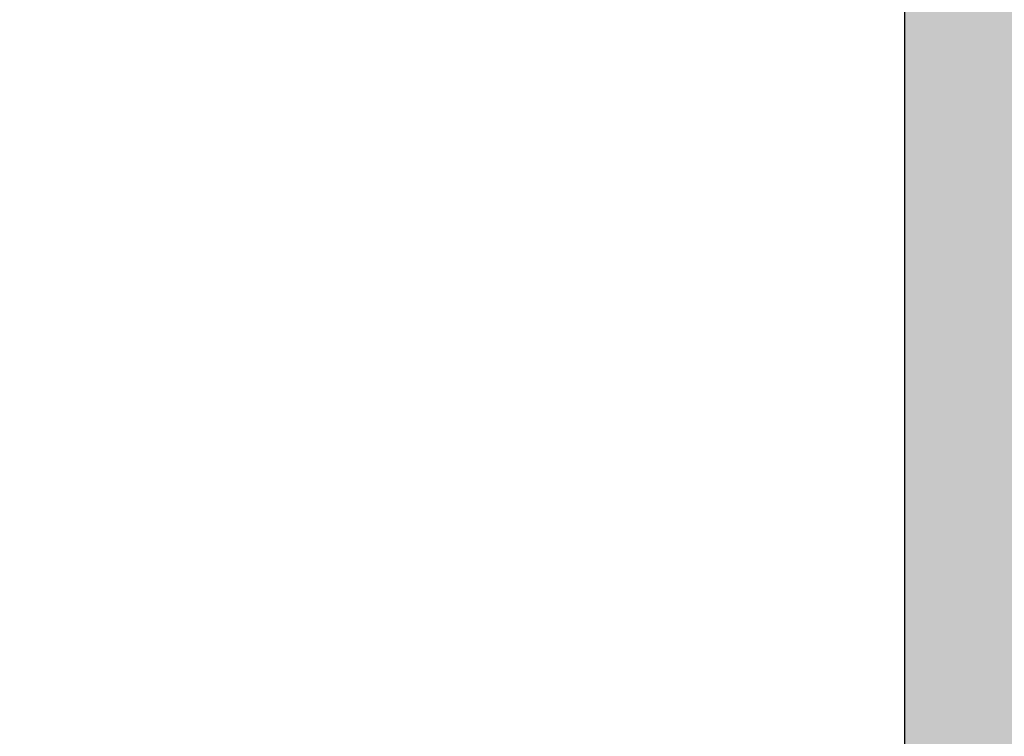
# Model space of a CAD drawing. Header units: millimetres. Extents: x -79464 to -76785, y -3788210 to -3782955.
# Tile 75 of 131: x -78331.6671 to -78331.5606, y -3785139.9232 to -3785139.8456. Entities that reach past the tile are written whole.
import ezdxf

# ---------------------------------------------------------------- set-up
doc = ezdxf.new("R2010")
doc.units = ezdxf.units.MM
doc.header["$LTSCALE"] = 8
doc.header["$MEASUREMENT"] = 0
doc.layers.add('VPM TEMPLATE', color=7, linetype='Continuous')

msp = doc.modelspace()

# ---------------------------------------------------------------- hatches: boundary and pattern name
at = {"layer": 'VPM TEMPLATE'}
msp.add_hatch(color=3, dxfattribs=at).paths.add_polyline_path([(-78327.51909, -3785142.06597), (-78327.92827, -3785142.03406), (-78328.33622, -3785142.00338), (-78328.74417, -3785141.9727), (-78329.12122, -3785141.91011), (-78329.46736, -3785141.81683), (-78329.8444, -3785141.72233), (-78330.25235, -3785141.59838), (-78330.62939, -3785141.47319), (-78329.65526, -3785139.72677), (-78330.5033, -3785139.72677), (-78331.17322, -3785140.95429), (-78331.66596, -3785139.97591), (-78331.57139, -3785139.97591), (-78331.57139, -3785139.47763), (-78328.77631, -3785139.47763), (-78328.46232, -3785139.13399), (-78327.51909, -3785139.13399)], flags=0)

# ---------------------------------------------------------------- linework, layer by layer
at = {"layer": 'VPM TEMPLATE', "color": 7, "lineweight": 9}
msp.add_lwpolyline([(-78327.51909, -3785142.06597), (-78327.51909, -3785139.13399), (-78328.46232, -3785139.13399), (-78328.77631, -3785139.47763), (-78331.57139, -3785139.47763), (-78331.57139, -3785139.97591), (-78332.67162, -3785139.97591), (-78332.67162, -3785137.35689)], dxfattribs=at)
at = {"layer": 'VPM TEMPLATE', "color": 3}
msp.add_lwpolyline([(-78327.51909, -3785142.06597), (-78327.92827, -3785142.03406), (-78328.33622, -3785142.00338), (-78328.74417, -3785141.9727), (-78329.12122, -3785141.91011), (-78329.46736, -3785141.81683), (-78329.8444, -3785141.72233), (-78330.25235, -3785141.59838), (-78330.62939, -3785141.47319), (-78329.65526, -3785139.72677), (-78330.5033, -3785139.72677), (-78331.17322, -3785140.95429), (-78331.66596, -3785139.97591), (-78331.57139, -3785139.97591), (-78331.57139, -3785139.47763), (-78328.77631, -3785139.47763), (-78328.46232, -3785139.13399), (-78327.51909, -3785139.13399), (-78327.51909, -3785142.06597), (-78327.51909, -3785142.06597)], dxfattribs=at)

doc.saveas('drawing.dxf')
